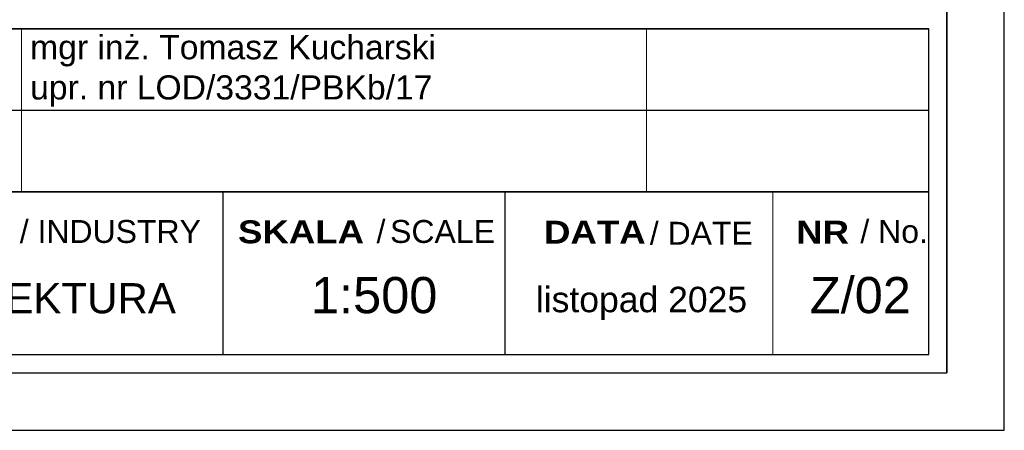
# Model space of a CAD drawing. Header units: millimetres. Extents: x 144333 to 293941, y 20065 to 49238.
# Tile 4 of 8: x 146005 to 146433, y 20065 to 20244. Entities that reach past the tile are written whole.
import ezdxf

# ---------------------------------------------------------------- set-up
doc = ezdxf.new("R2010")
doc.units = ezdxf.units.MM
for name, color, linetype in [('_0', 7, 'Continuous'), ('A_opisy_ramka', 7, 'Continuous'), ('A_ramka', 7, 'Continuous')]:
    doc.layers.add(name, color=color, linetype=linetype)
doc.styles.add('GENERATED_STYLE_2', font='arial.ttf')
doc.styles.add('GENERATED_STYLE_6', font='txt')

msp = doc.modelspace()

# ---------------------------------------------------------------- linework, layer by layer
at = {"layer": 'A_ramka'}
for p, q in [((146407.92, 20575.2), (146407.92, 20090.38)), ((146407.92, 20575.2), (146407.92, 20090.38)), ((145909.64, 20204.26), (146400.07, 20204.26)), ((145909.64, 20204.26), (146400.07, 20204.26)), ((146093.55, 20098.24), (146093.55, 20168.92)), ((146216.16, 20098.24), (146216.16, 20168.92))]:
    msp.add_line(p, q, dxfattribs=at)
at = {"layer": 'A_ramka', "linetype": 'Continuous', "lineweight": 13}
for p, q in [((146006.07, 20168.92), (146006.07, 20239.61)), ((146006.07, 20239.61), (146006.07, 20239.61)), ((146277.46, 20168.92), (146277.46, 20239.61)), ((146277.46, 20239.61), (146277.46, 20239.61)), ((145909.64, 20168.92), (146400.07, 20168.92)), ((146332.39, 20098.24), (146332.39, 20168.92))]:
    msp.add_line(p, q, dxfattribs=at)
at = {"layer": 'A_ramka'}
for points in [[(146432.92, 20065.38), (146432.92, 21550.38), (144332.92, 21550.38), (144332.92, 20065.38)], [(146407.92, 20090.38), (146407.92, 21525.38), (144357.92, 21525.38), (144357.92, 20090.38)], [(145909.64, 20168.92), (146400.07, 20168.92), (146400.07, 20239.61), (145909.64, 20239.61)], [(145909.64, 20239.61), (146400.07, 20239.61), (146400.07, 20239.61), (145909.64, 20239.61)], [(145909.64, 20098.24), (146400.07, 20098.24), (146400.07, 20168.92), (145909.64, 20168.92)]]:
    msp.add_lwpolyline(points, close=True, dxfattribs=at)
msp.add_lwpolyline([(146407.92, 20545.2), (145901.79, 20545.2), (145901.78, 20247.46), (145901.78, 20247.46), (145901.78, 20090.38), (146407.92, 20090.38), (146407.92, 20545.2)], dxfattribs=at)

# ---------------------------------------------------------------- texts
at = {"layer": '_0', "insert": (145930.93, 20115.95), "char_height": 13.0858, "attachment_point": 7, "style": 'GENERATED_STYLE_2'}
msp.add_mtext('{\\fArial|b0|i0|c238|p34;ARCHITEKTURA}', dxfattribs=at)
at = {"layer": '_0', "linetype": 'Continuous', "lineweight": 13, "insert": (146220.89, 20113.28), "char_height": 11.04, "attachment_point": 7, "style": 'GENERATED_STYLE_2'}
msp.add_mtext('{\\fArial|b0|i0|c238|p34; \\P  listopad 2025}', dxfattribs=at)
at = {"layer": 'A_opisy_ramka', "linetype": 'Continuous', "lineweight": 13, "attachment_point": 7}
for s, insert, char_height, style in [('{\\fArial|b0|i0|c238|p34;mgr i\\fArial|b0|i0|c0|p34;n\\fArial|b0|i0|c238|p34;ż\\fArial|b0|i0|c0|p34;. \\fArial|b0|i0|c238|p34;Tomasz Kucharski\\fArial|b0|i0|c0|p34;\\P\\fArial|b0|i0|c238|p34;upr\\fArial|b0|i0|c0|p34;. n\\fArial|b0|i0|c238|p34;r\\fArial|b0|i0|c0|p34; \\fArial|b0|i0|c238|p34;LOD/3331/PBKb/17}', (146009.76, 20205.76), 10.46866, 'GENERATED_STYLE_2'), ('/ INDUSTRY', (146005.28, 20146.54), 9.939, 'GENERATED_STYLE_2'), ('/{\\H0.5268x; }SCALE', (146160.24, 20146.54), 9.939, 'GENERATED_STYLE_2'), ('{/ DATE}', (146278.95, 20145.77), 9.939, 'GENERATED_STYLE_2'), ('/ No.', (146370.41, 20146.54), 9.939, 'GENERATED_STYLE_2'), ('{\\fArial Black|b1|i0|c238|p34;SKALA}', (146100.07, 20146.38), 9.939, 'GENERATED_STYLE_6'), ('{\\fArial Black|b1|i0|c0|p34;DATA}', (146233, 20146.38), 9.939, 'GENERATED_STYLE_6'), ('{\\fArial Black|b1|i0|c238|p34;NR}', (146342.52, 20146.38), 9.939, 'GENERATED_STYLE_6'), ('{\\fArial|b0|i0|c238|p34;1:500}', (146131.76, 20115.96), 15.7078, 'GENERATED_STYLE_2'), ('{\\fArial|b0|i0|c238|p34;Z/02}', (146348.45, 20115.96), 15.7078, 'GENERATED_STYLE_2')]:
    msp.add_mtext(s, dxfattribs=dict(at, insert=insert, char_height=char_height, style=style))

doc.saveas('drawing.dxf')
